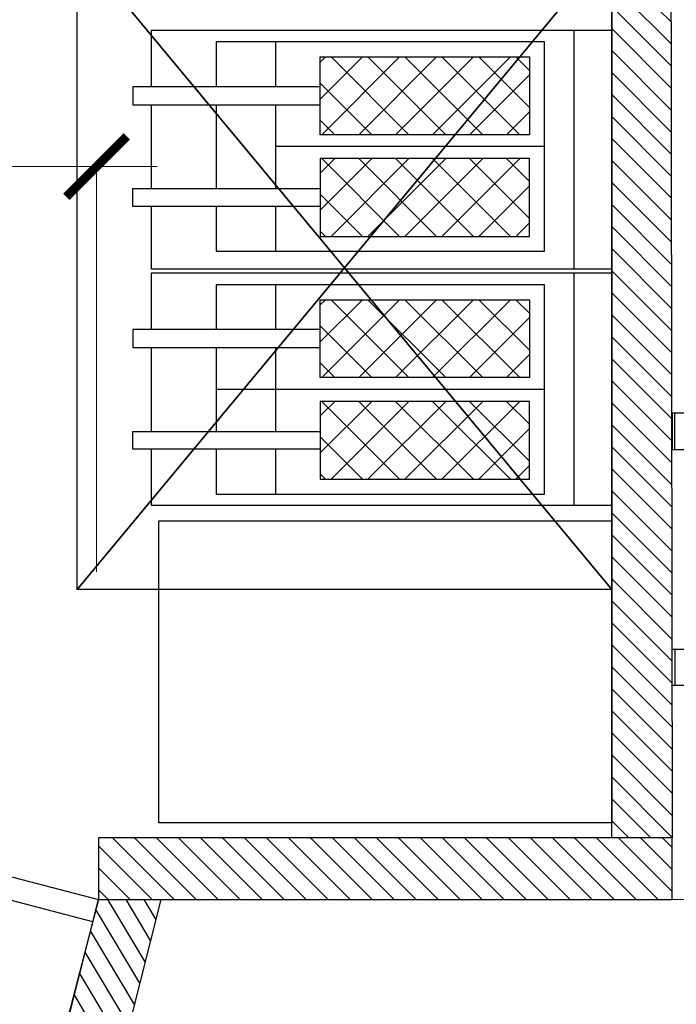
# Model space of a CAD drawing. Header units: millimetres. Extents: x 2950152 to 2989892, y -490837 to -470506.
# Tile 32 of 57: x 2970206 to 2971292, y -480613 to -478986. Entities that reach past the tile are written whole.
import ezdxf

# ---------------------------------------------------------------- set-up
doc = ezdxf.new("R2010")
doc.units = ezdxf.units.MM
doc.header["$LTSCALE"] = 1000
doc.header["$MEASUREMENT"] = 0
doc.header["$PDMODE"] = 3
doc.header["$PDSIZE"] = -1
for name, pattern in [('DASHED2', [0.375, 0.25, -0.125]), ('HIDDEN2', [4.7625, 3.175, -1.5875]), ('PHANTOM', [2.5, 1.25, -0.25, 0.25, -0.25, 0.25, -0.25])]:
    doc.linetypes.add(name, pattern=pattern)
doc.layers.get('0').update_dxf_attribs({"linetype": 'CONTINUOUS'})
doc.layers.get('Defpoints').update_dxf_attribs({"linetype": 'CONTINUOUS'})
for name, color, linetype in [('Kian Codes', 1, 'CONTINUOUS'), ('Kian Description', 3, 'CONTINUOUS'), ('Kian Furn 02', 253, 'CONTINUOUS'), ('LV_EQUIPMENT', 8, 'CONTINUOUS'), ('LV_EQUIPMENT TEXT', 3, 'CONTINUOUS'), ('LV_FURNITURE', 8, 'CONTINUOUS'), ('LV_HATCH', 253, 'CONTINUOUS'), ('LV_PROJECTION', 4, 'CONTINUOUS'), ('LV_WALLS', 1, 'CONTINUOUS')]:
    doc.layers.add(name, color=color, linetype=linetype)
doc.styles.add('ABC', font='GOTHIC.TTF')
doc.styles.add('BA-SCALE 100', font='SIMPLEX.SHX', dxfattribs={"width": 0.8, "height": 200})
doc.styles.add('kian 4', font='Microsoft YaHei.ttf')
doc.styles.add('MtXpl_Microsoft_YaHe', font='Microsoft YaHei.ttf')
doc.dimstyles.new('BA SCALE 100', dxfattribs={"dimtxt": 200, "dimasz": 100, "dimexe": 0, "dimexo": 0, "dimgap": 50, "dimtad": 1, "dimdec": 0, "dimzin": 1, "dimdsep": 46, "dimtxsty": 'BA-SCALE 100', "dimblk": 'ARCHTICK', "dimcen": 2.5, "dimdle": 100, "dimclrd": 256, "dimclre": 256, "dimclrt": 256, "dimadec": 0, "dimazin": 0, "dimtfac": 1, "dimtdec": 0, "dimtmove": 1, "dimatfit": 3, "dimfxl": 0, "dimlwd": 9, "dimlwe": 9, "dimarcsym": 0})

# ---------------------------------------------------------------- blocks, each defined once
blk = doc.blocks.new('LV1C')
at = {"color": 0}
for p, q in [((0, 600), (0, 0)), ((625, 600), (0, 600)), ((625, 0), (625, 600)), ((0, 0), (625, 0))]:
    blk.add_line(p, q, dxfattribs=at)
for points in [[(625, 525), (650, 525), (650, 465), (625, 465)], [(625, 75), (650, 75), (650, 135), (625, 135)]]:
    blk.add_lwpolyline(points, close=True)
at = {"layer": 'Kian Furn 02', "linetype": 'HIDDEN2', "ltscale": 5}
for p, q in [((550, 525), (550, 465)), ((625, 525), (550, 525)), ((646, 465), (646, 525)), ((50, 105), (50, 495)), ((55, 500), (125, 500)), ((130, 495), (130, 105)), ((65, 125), (65, 475)), ((115, 475), (65, 475)), ((115, 475), (115, 125)), ((550, 465), (625, 465)), ((550, 135), (625, 135)), ((550, 75), (550, 135)), ((646, 135), (646, 75)), ((115, 125), (65, 125)), ((125, 100), (55, 100)), ((625, 75), (550, 75))]:
    blk.add_line(p, q, dxfattribs=at)
for centre in [(65, 485), (115, 485), (65, 115), (115, 115)]:
    blk.add_circle(centre, 3, dxfattribs=at)
for centre, radius, start, end in [((55, 495), 5, 90, 180), ((125, 495), 5, 0, 90), ((65, 300), 3, 90, 270), ((115, 300), 3, 270, 90), ((55, 105), 5, 180, 270), ((125, 105), 5, 270, 0)]:
    blk.add_arc(centre, radius, start, end, dxfattribs=at)
at = {"layer": 'Kian Codes', "insert": (241.4, 346.3), "char_height": 60, "attachment_point": 1, "style": 'kian 4'}
blk.add_mtext_dynamic_manual_height_columns('LV1C', width=60, gutter_width=200, heights=[0], dxfattribs=at)
at = {"layer": 'Kian Description', "insert": (1.1, 271.2), "char_height": 12, "attachment_point": 1, "style": 'MtXpl_Microsoft_YaHe'}
blk.add_mtext_dynamic_manual_height_columns('{\\W8.40364;     }650x600 L-Table - 950mm Top Height', width=681.878, gutter_width=200, heights=[0], dxfattribs=at)
blk = doc.blocks.new('_ArchTick')
at = {"color": 0, "linetype": 'ByBlock', "const_width": 0.15}
blk.add_lwpolyline([(-0.5, -0.5), (0.5, 0.5)], dxfattribs=at)
blk = doc.blocks.new('*D805')
at = {"linetype": 'HIDDEN2', "lineweight": 9}
for p, q in [((2971418.3, -480340.1), (2971418.3, -482037)), ((2971284.9, -480440.1), (2971418.3, -480440.1)), ((2971418.3, -481937), (2971418.3, -481937))]:
    blk.add_line(p, q, dxfattribs=at)
at = {"layer": 'Defpoints', "color": 0, "lineweight": -2}
for p in [(2971284.9, -480440.1, 0), (2971418.3, -481937), (2971418.3, -481937)]:
    blk.add_point(p, dxfattribs=at)
at = {"lineweight": 9, "xscale": 100, "yscale": 100, "zscale": 100}
for p, rotation in [((2971418.3, -480440.1), 90), ((2971418.3, -481937), 270)]:
    blk.add_blockref('_ArchTick', p, dxfattribs=dict(at, rotation=rotation))
at = {"insert": (2971268.3, -481188.6), "char_height": 200, "attachment_point": 5, "rotation": 90, "style": 'BA-SCALE 100'}
blk.add_mtext('1497', dxfattribs=at)
blk = doc.blocks.new('*X728')
at = {"color": 0}
for p, q in [((17700, 8790.5), (17784.5, 8875)), ((17700, 8852.3), (17722.7, 8875)), ((17830, 8774.9), (17729.9, 8875)), ((17830, 8836.8), (17791.8, 8875)), ((17700, 8728.6), (17830, 8858.6)), ((17830, 8713), (17700, 8843)), ((17700, 8666.7), (17830, 8796.7)), ((17830, 8651.1), (17700, 8781.1)), ((17700, 8604.8), (17830, 8734.8)), ((17830, 8589.3), (17700, 8719.3)), ((17700, 8543), (17830, 8673)), ((17830, 8527.4), (17700, 8657.4)), ((17770.5, 8525), (17700, 8595.5)), ((17743.9, 8525), (17830, 8611.1)), ((17805.8, 8525), (17830, 8549.2)), ((17708.7, 8525), (17700, 8533.7))]:
    blk.add_line(p, q, dxfattribs=at)
blk = doc.blocks.new('2 VAT fryer')
at = {"linetype": 'ByBlock', "lineweight": -2}
for p, q in [((94.1, 482.8), (94.1, 793.4)), ((94.1, 793.4), (123.8, 793.4)), ((123.8, 793.4), (123.8, 482.8)), ((262.3, 793.4), (262.3, 482.8)), ((292.1, 793.4), (262.3, 793.4)), ((292.1, 482.8), (292.1, 793.4)), ((496, 482.8), (496, 793.4)), ((496, 793.4), (525.8, 793.4)), ((525.8, 793.4), (525.8, 482.8)), ((664.4, 793.4), (664.4, 482.8)), ((694.1, 793.4), (664.4, 793.4)), ((694.1, 482.8), (694.1, 793.4)), ((19.8, 111.5), (19.8, 655)), ((19.8, 655), (94.1, 655)), ((123.8, 655), (262.3, 655)), ((292.1, 655), (366.3, 655)), ((366.3, 655), (366.3, 111.5)), ((421.8, 111.5), (421.8, 655)), ((421.8, 655), (496, 655)), ((525.8, 655), (664.4, 655)), ((595.1, 111.5), (595.1, 655)), ((694.1, 655), (768.3, 655)), ((768.3, 655), (768.3, 111.5)), ((19.8, 557), (94.1, 557)), ((123.8, 557), (262.3, 557)), ((193.1, 111.5), (193.1, 557)), ((292.1, 557), (366.3, 557)), ((421.8, 557), (496, 557)), ((525.8, 557), (664.4, 557)), ((694.1, 557), (768.3, 557)), ((44.6, 482.8), (44.6, 136.2)), ((173.3, 482.8), (44.6, 482.8)), ((173.3, 136.2), (173.3, 482.8)), ((212.8, 136.2), (212.8, 482.8)), ((212.8, 482.8), (341.6, 482.8)), ((341.6, 482.8), (341.6, 136.2)), ((446.6, 482.8), (446.6, 136.2)), ((575.3, 482.8), (446.6, 482.8)), ((575.3, 136.2), (575.3, 482.8)), ((614.9, 136.2), (614.9, 482.8)), ((614.9, 482.8), (743.6, 482.8)), ((743.6, 482.8), (743.6, 136.2)), ((44.6, 136.2), (173.3, 136.2)), ((341.6, 136.2), (212.8, 136.2)), ((446.6, 136.2), (575.3, 136.2)), ((743.6, 136.2), (614.9, 136.2)), ((366.3, 111.5), (19.8, 111.5)), ((768.3, 111.5), (421.8, 111.5)), ((396, 62), (0, 62)), ((787.4, 62), (402, 62))]:
    blk.add_line(p, q, dxfattribs=at)
for points in [[(94.1, 762), (0, 762), (0, 0), (396, 0), (396, 762), (292.1, 762)], [(262.3, 762), (123.8, 762)], [(496, 762), (402, 762), (402, 0), (787.4, 0), (787.4, 762), (694.1, 762)], [(664.4, 762), (525.8, 762)]]:
    blk.add_lwpolyline(points, dxfattribs=at)
at = {"linetype": 'ByBlock', "lineweight": -2, "yscale": 0.9899999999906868, "rotation": 180}
for p, xscale, zscale in [((-17478.4, 8922.5), -0.9899999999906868, 0.99), ((17864.6, 8922.5), 0.9899999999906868, 0.9899999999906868), ((-17076.5, 8922.5), -0.9899999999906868, 0.99), ((18266.5, 8922.5), 0.9899999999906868, 0.9899999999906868)]:
    blk.add_blockref('*X728', p, dxfattribs=dict(at, xscale=xscale, zscale=zscale))
blk = doc.blocks.new('*D808')
at = {"lineweight": 9}
for p, q in [((2970433.1, -479229.2), (2968804.2, -479229.2)), ((2968904.2, -479641.6), (2968904.2, -479229.2)), ((2970333.1, -479898.6), (2970333.1, -479229.2))]:
    blk.add_line(p, q, dxfattribs=at)
at = {"layer": 'Defpoints', "color": 0, "lineweight": -2}
for p in [(2968904.2, -479229.2), (2968904.2, -479641.6, 0), (2970333.1, -479898.6, 0)]:
    blk.add_point(p, dxfattribs=at)
at = {"lineweight": 9, "xscale": 100, "yscale": 100, "zscale": 100, "rotation": 180}
blk.add_blockref('_ArchTick', (2968904.2, -479229.2), dxfattribs=at)
at = {"lineweight": 9, "xscale": 100, "yscale": 100, "zscale": 100}
blk.add_blockref('_ArchTick', (2970333.1, -479229.2), dxfattribs=at)
at = {"insert": (2969618.6, -479079.2), "char_height": 200, "attachment_point": 5, "style": 'BA-SCALE 100'}
blk.add_mtext('1429', dxfattribs=at)
blk = doc.blocks.new('bag in box')
at = {"color": 0}
for p, q in [((0, 0), (1.0096, 0)), ((0, -0.4858), (0, 0)), ((0.0476, -0.4858), (0.0476, 0)), ((0.3429, -0.4858), (0.3429, 0)), ((0.6668, -0.4858), (0.6667, 0)), ((0.9716, -0.4858), (0.9715, 0)), ((1.0096, 0), (1.0097, -0.4858)), ((1.0097, -0.4858), (0, -0.4858))]:
    blk.add_line(p, q, dxfattribs=at)
at = {"layer": 'LV_EQUIPMENT TEXT', "insert": (1.0886, -0.2884, 0), "char_height": 0.05, "width": 1.158334, "attachment_point": 9, "rotation": 0.0009, "style": 'ABC'}
blk.add_mtext('\\PBag-In-Box', dxfattribs=at)

msp = doc.modelspace()

# ---------------------------------------------------------------- hatches: boundary and pattern name
at = {"layer": 'LV_HATCH'}
h = msp.add_hatch(dxfattribs=at)
h.set_pattern_fill('ANSI31', color=253, scale=8.1, angle=1170)
h.set_pattern_definition([(135, (3013304.705, -302937.027), (-18.1850186, -18.1850186), [])])
h.paths.add_polyline_path([(2971277.3, -474941.3), (2971284.9, -480338.5), (2971184.9, -480338.5), (2971184.9, -475059.5)])
h = msp.add_hatch(dxfattribs=at)
h.set_pattern_fill('ANSI31', color=253, scale=8.1, angle=1170)
h.set_pattern_definition([(135, (3009534.068, -316604.377), (-18.1850186, -18.1850186), [])])
h.paths.add_polyline_path([(2971284.9, -480338.5), (2970336.4, -480338.5), (2970336.4, -480440.1), (2971284.9, -480440.1)])
h = msp.add_hatch(dxfattribs=at)
h.set_pattern_fill('ANSI31', color=253, scale=8.1, angle=1335.8426)
h.set_pattern_definition([(300.842619, (2893178.704, -642393.952), (22.0804998, 13.1848905), [])])
h.paths.add_polyline_path([(2969574.5, -483460.8), (2970336.4, -480440.1), (2970439.6, -480440.1), (2969671.4, -483485.3)])

# ---------------------------------------------------------------- linework, layer by layer
at = {"lineweight": -2}
msp.add_circle((2970013.8, -481719.3), 9117.6, dxfattribs=at)
at = {"layer": 'LV_EQUIPMENT', "elevation": 0}
msp.add_lwpolyline([(2970436.2, -479814.4), (2971184.9, -479814.4), (2971184.9, -480313.5), (2970436.2, -480313.5)], close=True, dxfattribs=at)
at = {"layer": 'LV_PROJECTION', "linetype": 'DASHED2', "ltscale": 300}
for p, q in [((2971184.9, -478864.9, 0), (2970301.2, -479928, 0)), ((2970301.2, -479928, 0), (2971184.9, -478864.9, 0))]:
    msp.add_line(p, q, dxfattribs=at)
at = {"layer": 'LV_PROJECTION', "linetype": 'DASHED2', "ltscale": 300, "elevation": 0}
for points in [[(2971184.9, -478864.9), (2971184.9, -479928), (2970301.2, -479928), (2970301.2, -478864.9)], [(2970301.2, -478864.9), (2971184.9, -479928)]]:
    msp.add_lwpolyline(points, close=True, dxfattribs=at)
at = {"layer": 'LV_WALLS', "elevation": 0}
msp.add_lwpolyline([(2971277.3, -474941.3), (2971284.9, -480338.5), (2971184.9, -480338.5), (2971184.9, -475059.5)], close=True, dxfattribs=at)
at = {"layer": 'LV_WALLS'}
for points in [[(2971284.9, -480338.5), (2970336.4, -480338.5), (2970336.4, -480440.1), (2971284.9, -480440.1)], [(2969574.5, -483460.8), (2970336.4, -480440.1), (2970439.6, -480440.1), (2969671.4, -483485.3)]]:
    msp.add_lwpolyline(points, close=True, dxfattribs=at)

# ---------------------------------------------------------------- block references
at = {"layer": 'LV_EQUIPMENT', "linetype": 'PHANTOM', "ltscale": 15, "xscale": -0.99822, "yscale": 0.99822, "zscale": 0.99822, "rotation": 90}
msp.add_blockref('2 VAT fryer', (2971184.9, -479003.4, 0), dxfattribs=at)
at = {"layer": 'LV_EQUIPMENT', "xscale": 999.9999999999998, "yscale": 999.9999999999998, "zscale": 999.9999999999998, "rotation": 75.39635457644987}
msp.add_blockref('bag in box', (2969611.8, -481294.7), dxfattribs=at)
at = {"layer": 'LV_FURNITURE', "rotation": 180}
msp.add_blockref('LV1C', (2971934.9, -479561.6, 0), dxfattribs=at)

# ---------------------------------------------------------------- dimensions: what is measured, and where the dimension line sits
dim = msp.add_linear_dim(base=(2968904.2, -479229.2, 0), p1=(2970333.1, -479898.6, 0), p2=(2968904.2, -479641.6), angle=180, dimstyle='BA SCALE 100')
dim.commit()
dim.dimension.update_dxf_attribs({"geometry": '*D808', "text_midpoint": (2969618.6, -479079.2, 0)})
dim = msp.add_linear_dim(base=(2971418.3, -481937), p1=(2971284.9, -480440.1, 0), p2=(2971418.3, -481937), angle=90, dimstyle='BA SCALE 100', override={"dimfxl": 0.05, "dimtfill": 1})
dim.commit()
dim.dimension.update_dxf_attribs({"geometry": '*D805', "text_midpoint": (2971268.3, -481188.6)})

doc.saveas('drawing.dxf')
